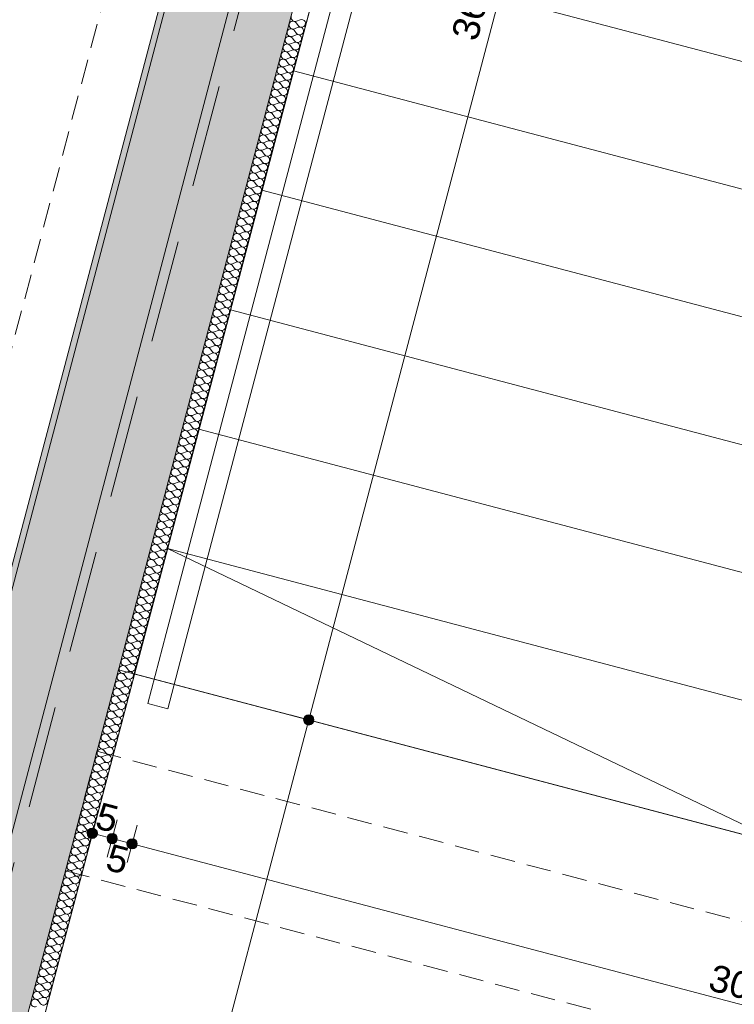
# Model space of a CAD drawing. Header units: millimetres. Extents: x -176817 to 18864955, y -12996033 to 201123.
# Tile 182 of 256: x 157214 to 158950, y -3990 to -1598. Entities that reach past the tile are written whole.
import ezdxf
from ezdxf.enums import TextEntityAlignment as Align

# ---------------------------------------------------------------- set-up
doc = ezdxf.new("R2010")
doc.units = ezdxf.units.MM
doc.header["$MEASUREMENT"] = 0
doc.linetypes.add('Przerywana długa', pattern=[390, 250, -140])
doc.linetypes.add('Przerywana gęsta', pattern=[90, 60, -30])
for name, color, linetype in [('210-A Strefy', 7, 'Continuous'), ('213-A Wymiarowanie wewnętrzne', 7, 'Continuous'), ('215-A Wymiarowanie wewnętrzne 1_50', 7, 'Continuous'), ('230-A Ściany wewnętrzne', 7, 'Continuous'), ('250-A Schody Pochylnie', 7, 'Continuous'), ('260-A Balustrady', 7, 'Continuous'), ('292-PPOŻ - Linie', 7, 'Continuous'), ('410-K Osie', 7, 'Continuous'), ('450-K Belki', 7, 'Continuous'), ('842-G Opisy PW PZT', 7, 'Continuous')]:
    doc.layers.add(name, color=color, linetype=linetype)
doc.styles.add('STYL_AUTOMATYCZNY_4', font='arial.ttf')
doc.styles.add('STYL_AUTOMATYCZNY_8', font='ARIALN.TTF')
doc.dimstyles.new('STYL_AUTOMATYCZNY__3', dxfattribs={"dimtxt": 64.999998, "dimasz": 47.5, "dimexe": 0.18, "dimexo": 0.0625, "dimgap": 0, "dimtad": 1, "dimdec": 1, "dimlfac": 0.1, "dimzin": 0, "dimdsep": 46, "dimtxsty": 'STYL_AUTOMATYCZNY_4', "dimblk": 'ARROWHEAD_11', "dimblk1": 'ARROWHEAD_11', "dimblk2": 'ARROWHEAD_11', "dimcen": 0.09, "dimclrd": 30, "dimclre": 30, "dimclrt": 30, "dimazin": 0, "dimtfac": 1, "dimtdec": 4, "dimtmove": 0, "dimatfit": 3, "dimfxl": 0, "dimtolj": 1, "dimtzin": 0, "dimarcsym": 0})

# ---------------------------------------------------------------- blocks, each defined once
blk = doc.blocks.new('Komunikacja pionowa - Klatka K2_K2.1_22_2', base_point=(161805.5, 392.7))
at = {"layer": '210-A Strefy', "color": 7, "linetype": 'Continuous', "lineweight": 0, "flags": 128}
blk.add_lwpolyline([(156560.1, -6720.8), (162806.3, -8369), (165520.2, 1913.9), (159273.5, 3562.2)], close=True, dxfattribs=at)
blk = doc.blocks.new('Strop_37_2', base_point=(162841.1, -8393.7))
at = {"layer": '250-A Schody Pochylnie', "color": 255, "linetype": 'Continuous', "lineweight": 0, "flags": 128}
blk.add_lwpolyline([(162841.1, -8393.7), (156517.6, -6725.1), (157454, -3176.6), (160702.8, -4033.8), (160650.5, -4232.1), (163725.2, -5043.4)], close=True, dxfattribs=at)
blk = doc.blocks.new('Schody_9_2')
at = {"layer": '250-A Schody Pochylnie', "color": 7, "linetype": 'Continuous', "lineweight": 0}
for p, q in [((157879.2, -1721.9), (157955.7, -1431.9)), ((160982.1, -2230.4), (157955.7, -1431.9)), ((157955.7, -1431.9), (160982.1, -2230.4)), ((157802.6, -2012), (157879.2, -1721.9)), ((160905.6, -2520.5), (157879.2, -1721.9)), ((157879.2, -1721.9), (160905.6, -2520.5)), ((157726.1, -2302.1), (157802.6, -2012)), ((160829, -2810.6), (157802.6, -2012)), ((157802.6, -2012), (160829, -2810.6)), ((157649.6, -2592.1), (157726.1, -2302.1)), ((160752.5, -3100.7), (157726.1, -2302.1)), ((157726.1, -2302.1), (160752.5, -3100.7)), ((157573, -2882.2), (157649.6, -2592.1)), ((160676, -3390.7), (157649.6, -2592.1)), ((157649.6, -2592.1), (160676, -3390.7)), ((157496.5, -3172.3), (157573, -2882.2)), ((160599.4, -3680.8), (157573, -2882.2)), ((157573, -2882.2), (160599.4, -3680.8)), ((159009.7, -3571.6), (157573, -2882.2)), ((157492.6, -3186.8), (157496.5, -3172.3)), ((160519.1, -3985.4), (157492.6, -3186.8))]:
    blk.add_line(p, q, dxfattribs=at)
blk = doc.blocks.new('*X914')
at = {"layer": '230-A Ściany wewnętrzne', "color": 7, "linetype": 'Continuous', "lineweight": 0}
for p, q in [((157895.3, -1597.5), (157886.4, -1601.1)), ((157886.5, -1630.7), (157880.6, -1623.2)), ((157890.4, -1616), (157881.6, -1619.5)), ((157891.4, -1612.3), (157885.5, -1604.8)), ((157881.7, -1649.1), (157875.8, -1641.6)), ((157885.5, -1634.4), (157876.7, -1638)), ((157875.8, -1671.2), (157867, -1674.8)), ((157876.8, -1667.5), (157870.9, -1660.1)), ((157880.7, -1652.8), (157871.9, -1656.4)), ((157867.1, -1704.4), (157861.2, -1696.9)), ((157871, -1689.6), (157862.1, -1693.2)), ((157871.9, -1685.9), (157866, -1678.5)), ((157862.2, -1722.8), (157856.3, -1715.3)), ((157866.1, -1708), (157857.3, -1711.6)), ((157856.4, -1744.9), (157847.6, -1748.5)), ((157857.4, -1741.2), (157851.5, -1733.7)), ((157861.2, -1726.5), (157852.4, -1730)), ((157851.5, -1763.3), (157842.7, -1766.9)), ((157852.5, -1759.6), (157846.6, -1752.1)), ((157842.8, -1796.5), (157836.9, -1789)), ((157846.7, -1781.7), (157837.8, -1785.3)), ((157847.6, -1778), (157841.7, -1770.6)), ((157837.9, -1814.9), (157832, -1807.4)), ((157841.8, -1800.1), (157833, -1803.7)), ((157832.1, -1837), (157823.3, -1840.6)), ((157833.1, -1833.3), (157827.2, -1825.8)), ((157836.9, -1818.6), (157828.1, -1822.1)), ((157823.3, -1870.1), (157817.4, -1862.7)), ((157827.2, -1855.4), (157818.4, -1859)), ((157828.2, -1851.7), (157822.3, -1844.2)), ((157818.5, -1888.5), (157812.6, -1881.1)), ((157822.4, -1873.8), (157813.5, -1877.4)), ((157812.6, -1910.6), (157803.8, -1914.2)), ((157813.6, -1907), (157807.7, -1899.5)), ((157817.5, -1892.2), (157808.7, -1895.8)), ((157803.9, -1943.8), (157798, -1936.3)), ((157807.8, -1929.1), (157799, -1932.6)), ((157808.8, -1925.4), (157802.9, -1917.9)), ((157799, -1962.2), (157793.1, -1954.7)), ((157802.9, -1947.5), (157794.1, -1951.1)), ((157793.2, -1984.3), (157784.4, -1987.9)), ((157794.2, -1980.6), (157788.3, -1973.2)), ((157798.1, -1965.9), (157789.2, -1969.5)), ((157788.4, -2002.7), (157779.5, -2006.3)), ((157789.3, -1999), (157783.4, -1991.6)), ((157779.6, -2035.9), (157773.7, -2028.4)), ((157783.5, -2021.1), (157774.7, -2024.7)), ((157784.5, -2017.5), (157778.6, -2010)), ((157774.7, -2054.3), (157768.8, -2046.8)), ((157778.6, -2039.6), (157769.8, -2043.1)), ((157768.9, -2076.4), (157760.1, -2080)), ((157769.9, -2072.7), (157764, -2065.2)), ((157773.8, -2058), (157764.9, -2061.6)), ((157760.2, -2109.5), (157754.3, -2102.1)), ((157764.1, -2094.8), (157755.2, -2098.4)), ((157765, -2091.1), (157759.1, -2083.7)), ((157755.3, -2128), (157749.4, -2120.5)), ((157759.2, -2113.2), (157750.4, -2116.8)), ((157749.5, -2150.1), (157740.6, -2153.6)), ((157750.4, -2146.4), (157744.5, -2138.9)), ((157754.3, -2131.6), (157745.5, -2135.2)), ((157740.7, -2183.2), (157734.8, -2175.7)), ((157744.6, -2168.5), (157735.8, -2172.1)), ((157745.6, -2164.8), (157739.7, -2157.3)), ((157735.9, -2201.6), (157730, -2194.2)), ((157739.8, -2186.9), (157730.9, -2190.5)), ((157730, -2223.7), (157721.2, -2227.3)), ((157731, -2220), (157725.1, -2212.6)), ((157734.9, -2205.3), (157726.1, -2208.9)), ((157725.2, -2242.1), (157716.3, -2245.7)), ((157726.1, -2238.5), (157720.2, -2231)), ((157716.4, -2275.3), (157710.5, -2267.8)), ((157720.3, -2260.6), (157711.5, -2264.1)), ((157721.3, -2256.9), (157715.4, -2249.4)), ((157711.6, -2293.7), (157705.7, -2286.2)), ((157715.5, -2279), (157706.6, -2282.6)), ((157705.7, -2315.8), (157696.9, -2319.4)), ((157706.7, -2312.1), (157700.8, -2304.7)), ((157710.6, -2297.4), (157701.8, -2301)), ((157697, -2349), (157691.1, -2341.5)), ((157700.9, -2334.2), (157692, -2337.8)), ((157701.8, -2330.6), (157695.9, -2323.1)), ((157692.1, -2367.4), (157686.2, -2359.9)), ((157696, -2352.7), (157687.2, -2356.2)), ((157686.3, -2389.5), (157677.5, -2393.1)), ((157687.3, -2385.8), (157681.4, -2378.3)), ((157691.2, -2371.1), (157682.3, -2374.6)), ((157677.5, -2422.6), (157671.6, -2415.2)), ((157681.4, -2407.9), (157672.6, -2411.5)), ((157682.4, -2404.2), (157676.5, -2396.8)), ((157672.7, -2441.1), (157666.8, -2433.6)), ((157676.6, -2426.3), (157667.7, -2429.9)), ((157666.9, -2463.2), (157658, -2466.7)), ((157667.8, -2459.5), (157661.9, -2452)), ((157671.7, -2444.7), (157662.9, -2448.3)), ((157662, -2481.6), (157653.2, -2485.2)), ((157663, -2477.9), (157657.1, -2470.4)), ((157653.2, -2514.7), (157647.3, -2507.3)), ((157657.1, -2500), (157648.3, -2503.6)), ((157658.1, -2496.3), (157652.2, -2488.8)), ((157648.4, -2533.1), (157642.5, -2525.7)), ((157652.3, -2518.4), (157643.4, -2522)), ((157642.6, -2555.2), (157633.7, -2558.8)), ((157643.5, -2551.6), (157637.6, -2544.1)), ((157647.4, -2536.8), (157638.6, -2540.4)), ((157633.8, -2588.4), (157627.9, -2580.9)), ((157637.7, -2573.7), (157628.9, -2577.2)), ((157638.7, -2570), (157632.8, -2562.5)), ((157628.9, -2606.8), (157623, -2599.3)), ((157632.8, -2592.1), (157624, -2595.7)), ((157623.1, -2628.9), (157614.3, -2632.5)), ((157624.1, -2625.2), (157618.2, -2617.8)), ((157628, -2610.5), (157619.2, -2614.1)), ((157614.4, -2662.1), (157608.5, -2654.6)), ((157618.3, -2647.3), (157609.4, -2650.9)), ((157619.2, -2643.6), (157613.3, -2636.2)), ((157609.5, -2680.5), (157603.6, -2673)), ((157613.4, -2665.7), (157604.6, -2669.3)), ((157603.7, -2702.6), (157594.9, -2706.2)), ((157604.6, -2698.9), (157598.7, -2691.4)), ((157608.5, -2684.2), (157599.7, -2687.7)), ((157598.8, -2721), (157590, -2724.6)), ((157599.8, -2717.3), (157593.9, -2709.8)), ((157590.1, -2754.1), (157584.2, -2746.7)), ((157594, -2739.4), (157585.1, -2743)), ((157594.9, -2735.7), (157589, -2728.3)), ((157585.2, -2772.6), (157579.3, -2765.1)), ((157589.1, -2757.8), (157580.3, -2761.4)), ((157579.4, -2794.7), (157570.6, -2798.2)), ((157580.3, -2791), (157574.4, -2783.5)), ((157584.2, -2776.2), (157575.4, -2779.8)), ((157570.6, -2827.8), (157564.7, -2820.3)), ((157574.5, -2813.1), (157565.7, -2816.7)), ((157575.5, -2809.4), (157569.6, -2801.9)), ((157565.8, -2846.2), (157559.9, -2838.8)), ((157569.7, -2831.5), (157560.8, -2835.1)), ((157559.9, -2868.3), (157551.1, -2871.9)), ((157560.9, -2864.6), (157555, -2857.2)), ((157564.8, -2849.9), (157556, -2853.5)), ((157551.2, -2901.5), (157545.3, -2894)), ((157555.1, -2886.8), (157546.3, -2890.3)), ((157556, -2883.1), (157550.1, -2875.6)), ((157546.3, -2919.9), (157540.4, -2912.4)), ((157550.2, -2905.2), (157541.4, -2908.7)), ((157540.5, -2942), (157531.7, -2945.6)), ((157541.5, -2938.3), (157535.6, -2930.8)), ((157545.4, -2923.6), (157536.5, -2927.2)), ((157535.6, -2960.4), (157526.8, -2964)), ((157536.6, -2956.7), (157530.7, -2949.3)), ((157526.9, -2993.6), (157521, -2986.1)), ((157530.8, -2978.8), (157522, -2982.4)), ((157531.8, -2975.2), (157525.8, -2967.7)), ((157522, -3012), (157516.1, -3004.5)), ((157525.9, -2997.3), (157517.1, -3000.8)), ((157516.2, -3034.1), (157507.4, -3037.7)), ((157517.2, -3030.4), (157511.3, -3022.9)), ((157521.1, -3015.7), (157512.2, -3019.3)), ((157507.5, -3067.2), (157501.5, -3059.8)), ((157511.3, -3052.5), (157502.5, -3056.1)), ((157512.3, -3048.8), (157506.4, -3041.4)), ((157502.6, -3085.7), (157496.7, -3078.2)), ((157506.5, -3070.9), (157497.7, -3074.5)), ((157496.8, -3107.8), (157487.9, -3111.3)), ((157497.7, -3104.1), (157491.8, -3096.6)), ((157501.6, -3089.3), (157492.8, -3092.9)), ((157488, -3140.9), (157482.1, -3133.4)), ((157491.9, -3126.2), (157483.1, -3129.8)), ((157492.9, -3122.5), (157487, -3115)), ((157483.2, -3159.3), (157477.2, -3151.9)), ((157487, -3144.6), (157478.2, -3148.2)), ((157477.3, -3181.4), (157468.5, -3185)), ((157478.3, -3177.7), (157472.4, -3170.3)), ((157482.2, -3163), (157473.4, -3166.6)), ((157472.5, -3199.8), (157463.6, -3203.4)), ((157473.4, -3196.2), (157467.5, -3188.7)), ((157463.7, -3233), (157457.8, -3225.5)), ((157467.6, -3218.3), (157458.8, -3221.8)), ((157468.6, -3214.6), (157462.7, -3207.1)), ((157458.9, -3251.4), (157452.9, -3243.9)), ((157462.7, -3236.7), (157453.9, -3240.3)), ((157453, -3273.5), (157444.2, -3277.1)), ((157454, -3269.8), (157448.1, -3262.4)), ((157457.9, -3255.1), (157449.1, -3258.7)), ((157444.3, -3306.7), (157438.4, -3299.2)), ((157448.2, -3291.9), (157439.3, -3295.5)), ((157449.1, -3288.2), (157443.2, -3280.8)), ((157439.4, -3325.1), (157433.5, -3317.6)), ((157443.3, -3310.3), (157434.5, -3313.9)), ((157433.6, -3347.2), (157424.8, -3350.8)), ((157434.6, -3343.5), (157428.6, -3336)), ((157438.4, -3328.8), (157429.6, -3332.3)), ((157428.7, -3365.6), (157419.9, -3369.2)), ((157429.7, -3361.9), (157423.8, -3354.4)), ((157420, -3398.7), (157414.1, -3391.3)), ((157423.9, -3384), (157415, -3387.6)), ((157424.8, -3380.3), (157418.9, -3372.9)), ((157415.1, -3417.2), (157409.2, -3409.7)), ((157419, -3402.4), (157410.2, -3406)), ((157409.3, -3439.3), (157400.5, -3442.8)), ((157410.3, -3435.6), (157404.3, -3428.1)), ((157414.1, -3420.8), (157405.3, -3424.4)), ((157400.5, -3472.4), (157394.6, -3464.9)), ((157404.4, -3457.7), (157395.6, -3461.3)), ((157405.4, -3454), (157399.5, -3446.5)), ((157395.7, -3490.8), (157389.8, -3483.4)), ((157399.6, -3476.1), (157390.7, -3479.7)), ((157389.8, -3512.9), (157381, -3516.5)), ((157390.8, -3509.3), (157384.9, -3501.8)), ((157394.7, -3494.5), (157385.9, -3498.1)), ((157381.1, -3546.1), (157375.2, -3538.6)), ((157385, -3531.4), (157376.2, -3534.9)), ((157386, -3527.7), (157380, -3520.2)), ((157376.2, -3564.5), (157370.3, -3557)), ((157380.1, -3549.8), (157371.3, -3553.4)), ((157370.4, -3586.6), (157361.6, -3590.2)), ((157371.4, -3582.9), (157365.5, -3575.5)), ((157375.3, -3568.2), (157366.4, -3571.8)), ((157365.5, -3605), (157356.7, -3608.6)), ((157366.5, -3601.3), (157360.6, -3593.9)), ((157356.8, -3638.2), (157350.9, -3630.7)), ((157360.7, -3623.4), (157351.9, -3627)), ((157361.7, -3619.8), (157355.7, -3612.3)), ((157351.9, -3656.6), (157346, -3649.1)), ((157355.8, -3641.9), (157347, -3645.4)), ((157346.1, -3678.7), (157337.3, -3682.3)), ((157347.1, -3675), (157341.2, -3667.5)), ((157351, -3660.3), (157342.1, -3663.9)), ((157337.4, -3711.8), (157331.4, -3704.4)), ((157341.2, -3697.1), (157332.4, -3700.7)), ((157342.2, -3693.4), (157336.3, -3686)), ((157332.5, -3730.3), (157326.6, -3722.8)), ((157336.4, -3715.5), (157327.6, -3719.1)), ((157326.7, -3752.4), (157317.8, -3755.9)), ((157327.6, -3748.7), (157321.7, -3741.2)), ((157331.5, -3733.9), (157322.7, -3737.5)), ((157317.9, -3785.5), (157312, -3778)), ((157321.8, -3770.8), (157313, -3774.4)), ((157322.8, -3767.1), (157316.9, -3759.6)), ((157313.1, -3803.9), (157307.1, -3796.5)), ((157316.9, -3789.2), (157308.1, -3792.8)), ((157307.2, -3826), (157298.4, -3829.6)), ((157308.2, -3822.3), (157302.3, -3814.9)), ((157312.1, -3807.6), (157303.3, -3811.2)), ((157302.4, -3844.4), (157293.5, -3848)), ((157303.3, -3840.8), (157297.4, -3833.3)), ((157293.6, -3877.6), (157287.7, -3870.1)), ((157297.5, -3862.9), (157288.7, -3866.4)), ((157298.5, -3859.2), (157292.6, -3851.7)), ((157288.8, -3896), (157282.9, -3888.5)), ((157292.6, -3881.3), (157283.8, -3884.9)), ((157282.9, -3918.1), (157274.1, -3921.7)), ((157283.9, -3914.4), (157278, -3907)), ((157287.8, -3899.7), (157279, -3903.3)), ((157274.2, -3951.3), (157268.3, -3943.8)), ((157278.1, -3936.5), (157269.2, -3940.1)), ((157279, -3932.8), (157273.1, -3925.4)), ((157269.3, -3969.7), (157263.4, -3962.2)), ((157273.2, -3954.9), (157264.4, -3958.5)), ((157264.5, -3988.1), (157258.6, -3980.6)), ((157268.3, -3973.4), (157259.5, -3976.9))]:
    blk.add_line(p, q, dxfattribs=at)
for centre, start, end in [((157878, -1610.7), 38.3481, 165.218), ((157882.9, -1592.3), 165.218, 292.0879), ((157898.8, -1606.4), 218.3481, 112.0879), ((157873.1, -1629.1), 38.3481, 165.218), ((157878, -1610.7), 165.218, 292.0879), ((157894, -1624.8), 218.3481, 112.0879), ((157868.3, -1647.6), 165.218, 292.0879), ((157868.3, -1647.6), 38.3481, 165.218), ((157873.1, -1629.1), 165.218, 292.0879), ((157889.1, -1643.2), 218.3481, 112.0879), ((157863.4, -1666), 165.218, 292.0879), ((157863.4, -1666), 38.3481, 165.218), ((157879.4, -1680), 218.3481, 112.0879), ((157884.3, -1661.6), 218.3481, 112.0879), ((157853.7, -1702.8), 38.3481, 165.218), ((157858.6, -1684.4), 165.218, 292.0879), ((157858.6, -1684.4), 38.3481, 165.218), ((157874.5, -1698.5), 218.3481, 112.0879), ((157848.8, -1721.2), 165.218, 292.0879), ((157848.8, -1721.2), 38.3481, 165.218), ((157853.7, -1702.8), 165.218, 292.0879), ((157869.7, -1716.9), 218.3481, 112.0879), ((157844, -1739.6), 165.218, 292.0879), ((157844, -1739.6), 38.3481, 165.218), ((157860, -1753.7), 218.3481, 112.0879), ((157864.8, -1735.3), 218.3481, 112.0879), ((157834.3, -1776.5), 38.3481, 165.218), ((157839.1, -1758.1), 165.218, 292.0879), ((157839.1, -1758.1), 38.3481, 165.218), ((157855.1, -1772.1), 218.3481, 112.0879), ((157829.4, -1794.9), 165.218, 292.0879), ((157829.4, -1794.9), 38.3481, 165.218), ((157834.3, -1776.5), 165.218, 292.0879), ((157850.2, -1790.5), 218.3481, 112.0879), ((157824.5, -1813.3), 165.218, 292.0879), ((157824.5, -1813.3), 38.3481, 165.218), ((157840.5, -1827.4), 218.3481, 112.0879), ((157845.4, -1809), 218.3481, 112.0879), ((157814.8, -1850.1), 38.3481, 165.218), ((157819.7, -1831.7), 165.218, 292.0879), ((157819.7, -1831.7), 38.3481, 165.218), ((157835.7, -1845.8), 218.3481, 112.0879), ((157810, -1868.6), 38.3481, 165.218), ((157814.8, -1850.1), 165.218, 292.0879), ((157830.8, -1864.2), 218.3481, 112.0879), ((157805.1, -1887), 165.218, 292.0879), ((157805.1, -1887), 38.3481, 165.218), ((157810, -1868.6), 165.218, 292.0879), ((157826, -1882.6), 218.3481, 112.0879), ((157800.2, -1905.4), 165.218, 292.0879), ((157800.2, -1905.4), 38.3481, 165.218), ((157816.2, -1919.5), 218.3481, 112.0879), ((157821.1, -1901), 218.3481, 112.0879), ((157790.5, -1942.2), 38.3481, 165.218), ((157795.4, -1923.8), 165.218, 292.0879), ((157795.4, -1923.8), 38.3481, 165.218), ((157811.4, -1937.9), 218.3481, 112.0879), ((157785.7, -1960.6), 165.218, 292.0879), ((157785.7, -1960.6), 38.3481, 165.218), ((157790.5, -1942.2), 165.218, 292.0879), ((157806.5, -1956.3), 218.3481, 112.0879), ((157780.8, -1979.1), 165.218, 292.0879), ((157780.8, -1979.1), 38.3481, 165.218), ((157796.8, -1993.1), 218.3481, 112.0879), ((157801.7, -1974.7), 218.3481, 112.0879), ((157771.1, -2015.9), 38.3481, 165.218), ((157775.9, -1997.5), 165.218, 292.0879), ((157775.9, -1997.5), 38.3481, 165.218), ((157791.9, -2011.5), 218.3481, 112.0879), ((157766.2, -2034.3), 165.218, 292.0879), ((157766.2, -2034.3), 38.3481, 165.218), ((157771.1, -2015.9), 165.218, 292.0879), ((157787.1, -2030), 218.3481, 112.0879), ((157761.4, -2052.7), 165.218, 292.0879), ((157761.4, -2052.7), 38.3481, 165.218), ((157782.2, -2048.4), 218.3481, 112.0879), ((157751.6, -2089.6), 38.3481, 165.218), ((157756.5, -2071.1), 165.218, 292.0879), ((157756.5, -2071.1), 38.3481, 165.218), ((157772.5, -2085.2), 218.3481, 112.0879), ((157777.4, -2066.8), 218.3481, 112.0879), ((157746.8, -2108), 38.3481, 165.218), ((157751.6, -2089.6), 165.218, 292.0879), ((157767.6, -2103.6), 218.3481, 112.0879), ((157741.9, -2126.4), 165.218, 292.0879), ((157741.9, -2126.4), 38.3481, 165.218), ((157746.8, -2108), 165.218, 292.0879), ((157762.8, -2122.1), 218.3481, 112.0879), ((157737.1, -2144.8), 165.218, 292.0879), ((157737.1, -2144.8), 38.3481, 165.218), ((157753.1, -2158.9), 218.3481, 112.0879), ((157757.9, -2140.5), 218.3481, 112.0879), ((157727.3, -2181.7), 38.3481, 165.218), ((157732.2, -2163.2), 165.218, 292.0879), ((157732.2, -2163.2), 38.3481, 165.218), ((157748.2, -2177.3), 218.3481, 112.0879), ((157722.5, -2200.1), 165.218, 292.0879), ((157722.5, -2200.1), 38.3481, 165.218), ((157727.3, -2181.7), 165.218, 292.0879), ((157743.3, -2195.7), 218.3481, 112.0879), ((157717.6, -2218.5), 165.218, 292.0879), ((157717.6, -2218.5), 38.3481, 165.218), ((157733.6, -2232.6), 218.3481, 112.0879), ((157738.5, -2214.1), 218.3481, 112.0879), ((157707.9, -2255.3), 38.3481, 165.218), ((157712.8, -2236.9), 165.218, 292.0879), ((157712.8, -2236.9), 38.3481, 165.218), ((157728.8, -2251), 218.3481, 112.0879), ((157703, -2273.7), 165.218, 292.0879), ((157703, -2273.7), 38.3481, 165.218), ((157707.9, -2255.3), 165.218, 292.0879), ((157723.9, -2269.4), 218.3481, 112.0879), ((157698.2, -2292.2), 165.218, 292.0879), ((157698.2, -2292.2), 38.3481, 165.218), ((157719, -2287.8), 218.3481, 112.0879), ((157688.5, -2329), 38.3481, 165.218), ((157693.3, -2310.6), 165.218, 292.0879), ((157693.3, -2310.6), 38.3481, 165.218), ((157709.3, -2324.6), 218.3481, 112.0879), ((157714.2, -2306.2), 218.3481, 112.0879), ((157683.6, -2347.4), 38.3481, 165.218), ((157688.5, -2329), 165.218, 292.0879), ((157704.5, -2343.1), 218.3481, 112.0879), ((157678.7, -2365.8), 165.218, 292.0879), ((157678.7, -2365.8), 38.3481, 165.218), ((157683.6, -2347.4), 165.218, 292.0879), ((157699.6, -2361.5), 218.3481, 112.0879), ((157673.9, -2384.2), 165.218, 292.0879), ((157673.9, -2384.2), 38.3481, 165.218), ((157689.9, -2398.3), 218.3481, 112.0879), ((157694.7, -2379.9), 218.3481, 112.0879), ((157664.2, -2421.1), 38.3481, 165.218), ((157669, -2402.7), 165.218, 292.0879), ((157669, -2402.7), 38.3481, 165.218), ((157685, -2416.7), 218.3481, 112.0879), ((157659.3, -2439.5), 165.218, 292.0879), ((157659.3, -2439.5), 38.3481, 165.218), ((157664.2, -2421.1), 165.218, 292.0879), ((157680.2, -2435.1), 218.3481, 112.0879), ((157654.4, -2457.9), 165.218, 292.0879), ((157654.4, -2457.9), 38.3481, 165.218), ((157670.4, -2472), 218.3481, 112.0879), ((157675.3, -2453.6), 218.3481, 112.0879), ((157644.7, -2494.7), 38.3481, 165.218), ((157649.6, -2476.3), 165.218, 292.0879), ((157649.6, -2476.3), 38.3481, 165.218), ((157665.6, -2490.4), 218.3481, 112.0879), ((157639.9, -2513.2), 165.218, 292.0879), ((157639.9, -2513.2), 38.3481, 165.218), ((157644.7, -2494.7), 165.218, 292.0879), ((157660.7, -2508.8), 218.3481, 112.0879), ((157635, -2531.6), 165.218, 292.0879), ((157635, -2531.6), 38.3481, 165.218), ((157655.9, -2527.2), 218.3481, 112.0879), ((157625.3, -2568.4), 38.3481, 165.218), ((157630.1, -2550), 165.218, 292.0879), ((157630.1, -2550), 38.3481, 165.218), ((157646.1, -2564.1), 218.3481, 112.0879), ((157651, -2545.6), 218.3481, 112.0879), ((157620.4, -2586.8), 38.3481, 165.218), ((157625.3, -2568.4), 165.218, 292.0879), ((157641.3, -2582.5), 218.3481, 112.0879), ((157615.6, -2605.2), 165.218, 292.0879), ((157615.6, -2605.2), 38.3481, 165.218), ((157620.4, -2586.8), 165.218, 292.0879), ((157636.4, -2600.9), 218.3481, 112.0879), ((157610.7, -2623.7), 165.218, 292.0879), ((157610.7, -2623.7), 38.3481, 165.218), ((157626.7, -2637.7), 218.3481, 112.0879), ((157631.6, -2619.3), 218.3481, 112.0879), ((157601, -2660.5), 38.3481, 165.218), ((157605.8, -2642.1), 165.218, 292.0879), ((157605.8, -2642.1), 38.3481, 165.218), ((157621.8, -2656.2), 218.3481, 112.0879), ((157596.1, -2678.9), 165.218, 292.0879), ((157596.1, -2678.9), 38.3481, 165.218), ((157601, -2660.5), 165.218, 292.0879), ((157617, -2674.6), 218.3481, 112.0879), ((157591.3, -2697.3), 165.218, 292.0879), ((157591.3, -2697.3), 38.3481, 165.218), ((157607.3, -2711.4), 218.3481, 112.0879), ((157612.1, -2693), 218.3481, 112.0879), ((157581.6, -2734.2), 38.3481, 165.218), ((157586.4, -2715.8), 165.218, 292.0879), ((157586.4, -2715.8), 38.3481, 165.218), ((157602.4, -2729.8), 218.3481, 112.0879), ((157576.7, -2752.6), 165.218, 292.0879), ((157576.7, -2752.6), 38.3481, 165.218), ((157581.6, -2734.2), 165.218, 292.0879), ((157597.5, -2748.2), 218.3481, 112.0879), ((157571.8, -2771), 165.218, 292.0879), ((157571.8, -2771), 38.3481, 165.218), ((157592.7, -2766.7), 218.3481, 112.0879), ((157562.1, -2807.8), 38.3481, 165.218), ((157567, -2789.4), 165.218, 292.0879), ((157567, -2789.4), 38.3481, 165.218), ((157583, -2803.5), 218.3481, 112.0879), ((157587.8, -2785.1), 218.3481, 112.0879), ((157557.3, -2826.3), 38.3481, 165.218), ((157562.1, -2807.8), 165.218, 292.0879), ((157578.1, -2821.9), 218.3481, 112.0879), ((157552.4, -2844.7), 165.218, 292.0879), ((157552.4, -2844.7), 38.3481, 165.218), ((157557.3, -2826.3), 165.218, 292.0879), ((157573.2, -2840.3), 218.3481, 112.0879), ((157547.5, -2863.1), 165.218, 292.0879), ((157547.5, -2863.1), 38.3481, 165.218), ((157563.5, -2877.2), 218.3481, 112.0879), ((157568.4, -2858.7), 218.3481, 112.0879), ((157537.8, -2899.9), 38.3481, 165.218), ((157542.7, -2881.5), 165.218, 292.0879), ((157542.7, -2881.5), 38.3481, 165.218), ((157558.7, -2895.6), 218.3481, 112.0879), ((157533, -2918.3), 165.218, 292.0879), ((157533, -2918.3), 38.3481, 165.218), ((157537.8, -2899.9), 165.218, 292.0879), ((157553.8, -2914), 218.3481, 112.0879), ((157528.1, -2936.8), 165.218, 292.0879), ((157528.1, -2936.8), 38.3481, 165.218), ((157544.1, -2950.8), 218.3481, 112.0879), ((157548.9, -2932.4), 218.3481, 112.0879), ((157518.4, -2973.6), 38.3481, 165.218), ((157523.2, -2955.2), 165.218, 292.0879), ((157523.2, -2955.2), 38.3481, 165.218), ((157539.2, -2969.2), 218.3481, 112.0879), ((157513.5, -2992), 165.218, 292.0879), ((157513.5, -2992), 38.3481, 165.218), ((157518.4, -2973.6), 165.218, 292.0879), ((157534.4, -2987.7), 218.3481, 112.0879), ((157508.7, -3010.4), 165.218, 292.0879), ((157508.7, -3010.4), 38.3481, 165.218), ((157529.5, -3006.1), 218.3481, 112.0879), ((157498.9, -3047.3), 38.3481, 165.218), ((157503.8, -3028.8), 165.218, 292.0879), ((157503.8, -3028.8), 38.3481, 165.218), ((157519.8, -3042.9), 218.3481, 112.0879), ((157524.6, -3024.5), 218.3481, 112.0879), ((157494.1, -3065.7), 38.3481, 165.218), ((157498.9, -3047.3), 165.218, 292.0879), ((157514.9, -3061.3), 218.3481, 112.0879), ((157489.2, -3084.1), 165.218, 292.0879), ((157489.2, -3084.1), 38.3481, 165.218), ((157494.1, -3065.7), 165.218, 292.0879), ((157510.1, -3079.7), 218.3481, 112.0879), ((157484.4, -3102.5), 165.218, 292.0879), ((157484.4, -3102.5), 38.3481, 165.218), ((157500.3, -3116.6), 218.3481, 112.0879), ((157505.2, -3098.2), 218.3481, 112.0879), ((157474.6, -3139.3), 38.3481, 165.218), ((157479.5, -3120.9), 165.218, 292.0879), ((157479.5, -3120.9), 38.3481, 165.218), ((157495.5, -3135), 218.3481, 112.0879), ((157469.8, -3157.8), 165.218, 292.0879), ((157469.8, -3157.8), 38.3481, 165.218), ((157474.6, -3139.3), 165.218, 292.0879), ((157490.6, -3153.4), 218.3481, 112.0879), ((157464.9, -3176.2), 165.218, 292.0879), ((157464.9, -3176.2), 38.3481, 165.218), ((157480.9, -3190.3), 218.3481, 112.0879), ((157485.8, -3171.8), 218.3481, 112.0879), ((157455.2, -3213), 38.3481, 165.218), ((157460.1, -3194.6), 165.218, 292.0879), ((157460.1, -3194.6), 38.3481, 165.218), ((157476, -3208.7), 218.3481, 112.0879), ((157450.3, -3231.4), 165.218, 292.0879), ((157450.3, -3231.4), 38.3481, 165.218), ((157455.2, -3213), 165.218, 292.0879), ((157471.2, -3227.1), 218.3481, 112.0879), ((157445.5, -3249.9), 165.218, 292.0879), ((157445.5, -3249.9), 38.3481, 165.218), ((157466.3, -3245.5), 218.3481, 112.0879), ((157440.6, -3268.3), 165.218, 292.0879), ((157440.6, -3268.3), 38.3481, 165.218), ((157456.6, -3282.3), 218.3481, 112.0879), ((157461.5, -3263.9), 218.3481, 112.0879), ((157430.9, -3305.1), 38.3481, 165.218), ((157435.8, -3286.7), 165.218, 292.0879), ((157435.8, -3286.7), 38.3481, 165.218), ((157451.7, -3300.8), 218.3481, 112.0879), ((157426, -3323.5), 165.218, 292.0879), ((157426, -3323.5), 38.3481, 165.218), ((157430.9, -3305.1), 165.218, 292.0879), ((157446.9, -3319.2), 218.3481, 112.0879), ((157421.2, -3341.9), 165.218, 292.0879), ((157421.2, -3341.9), 38.3481, 165.218), ((157437.2, -3356), 218.3481, 112.0879), ((157442, -3337.6), 218.3481, 112.0879), ((157411.5, -3378.8), 38.3481, 165.218), ((157416.3, -3360.4), 165.218, 292.0879), ((157416.3, -3360.4), 38.3481, 165.218), ((157432.3, -3374.4), 218.3481, 112.0879), ((157406.6, -3397.2), 165.218, 292.0879), ((157406.6, -3397.2), 38.3481, 165.218), ((157411.5, -3378.8), 165.218, 292.0879), ((157427.4, -3392.8), 218.3481, 112.0879), ((157401.7, -3415.6), 165.218, 292.0879), ((157401.7, -3415.6), 38.3481, 165.218), ((157417.7, -3429.7), 218.3481, 112.0879), ((157422.6, -3411.3), 218.3481, 112.0879), ((157392, -3452.4), 38.3481, 165.218), ((157396.9, -3434), 165.218, 292.0879), ((157396.9, -3434), 38.3481, 165.218), ((157412.9, -3448.1), 218.3481, 112.0879), ((157387.2, -3470.9), 165.218, 292.0879), ((157387.2, -3470.9), 38.3481, 165.218), ((157392, -3452.4), 165.218, 292.0879), ((157408, -3466.5), 218.3481, 112.0879), ((157382.3, -3489.3), 165.218, 292.0879), ((157382.3, -3489.3), 38.3481, 165.218), ((157403.1, -3484.9), 218.3481, 112.0879), ((157377.4, -3507.7), 165.218, 292.0879), ((157377.4, -3507.7), 38.3481, 165.218), ((157393.4, -3521.8), 218.3481, 112.0879), ((157398.3, -3503.3), 218.3481, 112.0879), ((157367.7, -3544.5), 38.3481, 165.218), ((157372.6, -3526.1), 165.218, 292.0879), ((157372.6, -3526.1), 38.3481, 165.218), ((157388.6, -3540.2), 218.3481, 112.0879), ((157362.9, -3562.9), 165.218, 292.0879), ((157362.9, -3562.9), 38.3481, 165.218), ((157367.7, -3544.5), 165.218, 292.0879), ((157383.7, -3558.6), 218.3481, 112.0879), ((157358, -3581.4), 165.218, 292.0879), ((157358, -3581.4), 38.3481, 165.218), ((157374, -3595.4), 218.3481, 112.0879), ((157378.8, -3577), 218.3481, 112.0879), ((157348.3, -3618.2), 38.3481, 165.218), ((157353.1, -3599.8), 165.218, 292.0879), ((157353.1, -3599.8), 38.3481, 165.218), ((157369.1, -3613.8), 218.3481, 112.0879), ((157343.4, -3636.6), 165.218, 292.0879), ((157343.4, -3636.6), 38.3481, 165.218), ((157348.3, -3618.2), 165.218, 292.0879), ((157364.3, -3632.3), 218.3481, 112.0879), ((157338.6, -3655), 165.218, 292.0879), ((157338.6, -3655), 38.3481, 165.218), ((157354.5, -3669.1), 218.3481, 112.0879), ((157359.4, -3650.7), 218.3481, 112.0879), ((157328.8, -3691.9), 38.3481, 165.218), ((157333.7, -3673.4), 165.218, 292.0879), ((157333.7, -3673.4), 38.3481, 165.218), ((157349.7, -3687.5), 218.3481, 112.0879), ((157324, -3710.3), 38.3481, 165.218), ((157328.8, -3691.9), 165.218, 292.0879), ((157344.8, -3705.9), 218.3481, 112.0879), ((157319.1, -3728.7), 165.218, 292.0879), ((157319.1, -3728.7), 38.3481, 165.218), ((157324, -3710.3), 165.218, 292.0879), ((157340, -3724.4), 218.3481, 112.0879), ((157314.3, -3747.1), 165.218, 292.0879), ((157314.3, -3747.1), 38.3481, 165.218), ((157330.2, -3761.2), 218.3481, 112.0879), ((157335.1, -3742.8), 218.3481, 112.0879), ((157304.5, -3784), 38.3481, 165.218), ((157309.4, -3765.5), 165.218, 292.0879), ((157309.4, -3765.5), 38.3481, 165.218), ((157325.4, -3779.6), 218.3481, 112.0879), ((157299.7, -3802.4), 165.218, 292.0879), ((157299.7, -3802.4), 38.3481, 165.218), ((157304.5, -3784), 165.218, 292.0879), ((157320.5, -3798), 218.3481, 112.0879), ((157294.8, -3820.8), 165.218, 292.0879), ((157294.8, -3820.8), 38.3481, 165.218), ((157310.8, -3834.9), 218.3481, 112.0879), ((157315.7, -3816.4), 218.3481, 112.0879), ((157285.1, -3857.6), 38.3481, 165.218), ((157290, -3839.2), 165.218, 292.0879), ((157290, -3839.2), 38.3481, 165.218), ((157305.9, -3853.3), 218.3481, 112.0879), ((157280.2, -3876), 165.218, 292.0879), ((157280.2, -3876), 38.3481, 165.218), ((157285.1, -3857.6), 165.218, 292.0879), ((157301.1, -3871.7), 218.3481, 112.0879), ((157275.4, -3894.5), 165.218, 292.0879), ((157275.4, -3894.5), 38.3481, 165.218), ((157291.4, -3908.5), 218.3481, 112.0879), ((157296.2, -3890.1), 218.3481, 112.0879), ((157265.7, -3931.3), 38.3481, 165.218), ((157270.5, -3912.9), 165.218, 292.0879), ((157270.5, -3912.9), 38.3481, 165.218), ((157286.5, -3926.9), 218.3481, 112.0879), ((157260.8, -3949.7), 38.3481, 165.218), ((157265.7, -3931.3), 165.218, 292.0879), ((157281.6, -3945.4), 218.3481, 112.0879), ((157255.9, -3968.1), 165.218, 292.0879), ((157255.9, -3968.1), 38.3481, 165.218), ((157260.8, -3949.7), 165.218, 292.0879), ((157276.8, -3963.8), 218.3481, 112.0879), ((157251.1, -3986.5), 165.218, 292.0879), ((157251.1, -3986.5), 38.3481, 165.218), ((157271.9, -3982.2), 218.3481, 112.0879)]:
    blk.add_arc(centre, 9.52, start, end, dxfattribs=at)
blk = doc.blocks.new('Ściana_29_2', base_point=(156334.3, -6831.9))
at = {"layer": '230-A Ściany wewnętrzne', "linetype": 'Continuous', "lineweight": 0, "true_color": 0x000000}
h = blk.add_hatch(dxfattribs=at)
h.set_pattern_fill('Tynk_0002', color=18, style=0, pattern_type=2)
h.set_pattern_definition([(0, (0, 0), (0, 86.60254), [0, -50]), (0, (25, 43.3), (0, 86.60254), [0, -50])])
h.paths.add_polyline_path([(156227.5, -6648.6), (158934.6, 3610.3), (158920.1, 3614.1), (156213, -6644.8)])
h = blk.add_hatch(dxfattribs=at)
h.set_pattern_fill('Beton_zbrojony_0002', color=18, style=0, pattern_type=2)
h.set_pattern_definition([(45, (0, 0), (-49.497475, 49.497475), []), (45, (-24.75, 24.75), (-49.497475, 49.497475), [52.5, -17.5])])
h.paths.add_polyline_path([(156517.6, -6725.1), (159224.7, 3533.7), (158934.6, 3610.3), (156227.5, -6648.6)])
at = {"layer": '230-A Ściany wewnętrzne', "color": 7, "linetype": 'Continuous', "lineweight": 0}
for p, q in [((158934.6, 3610.3), (156227.5, -6648.6)), ((156517.6, -6725.1), (159224.7, 3533.7))]:
    blk.add_line(p, q, dxfattribs=at)
at = {"layer": '230-A Ściany wewnętrzne', "color": 7, "linetype": 'Continuous', "lineweight": 0, "flags": 128}
for points in [[(158920.1, 3614.1), (156408.6, -5903.4)], [(156751.9, -5994), (159263.3, 3523.5)]]:
    blk.add_lwpolyline(points, dxfattribs=at)
at = {"layer": '230-A Ściany wewnętrzne', "color": 7, "lineweight": 0}
blk.add_blockref('*X914', (0, 0), dxfattribs=at)
blk = doc.blocks.new('Belka_189_2', base_point=(163686.9, -5188.4))
at = {"layer": '450-K Belki', "color": 39, "linetype": 'Przerywana gęsta', "lineweight": 0, "true_color": 0x573938, "flags": 128}
for points in [[(157325.1, -3664.9), (157401.7, -3374.8)], [(163725.2, -5043.4), (157401.7, -3374.8)], [(163648.6, -5333.5), (157325.1, -3664.9)]]:
    blk.add_lwpolyline(points, dxfattribs=at)
blk = doc.blocks.new('*D3236')
at = {"layer": '213-A Wymiarowanie wewnętrzne', "linetype": 'Continuous', "lineweight": 200}
for points in [[(157879.4, 9304.8), (157880.3, 9300), (157883, 9295.9), (157887.1, 9293.2), (157891.9, 9292.3), (157896.7, 9293.2), (157900.7, 9295.9), (157903.4, 9300), (157904.4, 9304.8), (157903.4, 9309.6), (157900.7, 9313.6), (157896.7, 9316.3), (157891.9, 9317.3), (157887.1, 9316.3), (157883, 9313.6), (157880.3, 9309.6)], [(153911.9, -5730.6), (153912.9, -5735.4), (153915.6, -5739.4), (153919.6, -5742.1), (153924.4, -5743.1), (153929.2, -5742.1), (153933.3, -5739.4), (153936, -5735.4), (153936.9, -5730.6), (153936, -5725.8), (153933.3, -5721.7), (153929.2, -5719), (153924.4, -5718.1), (153919.6, -5719), (153915.6, -5721.7), (153912.9, -5725.8)]]:
    blk.add_hatch(color=30, dxfattribs=at).paths.add_polyline_path(points)
at = {"layer": '213-A Wymiarowanie wewnętrzne', "color": 30, "linetype": 'Continuous', "lineweight": 0}
for p, q in [((157846.6, 9316.7), (157879.8, 9308)), ((157888.7, 9292.7), (153927.6, -5718.5)), ((157904, 9301.6), (157937.2, 9292.8))]:
    blk.add_line(p, q, dxfattribs=at)
blk.add_circle((157891.9, 9304.8), 12.5, dxfattribs=at)
at = {"layer": '213-A Wymiarowanie wewnętrzne', "color": 30, "lineweight": 200, "insert": (155867.1, 1682.6), "char_height": 65, "attachment_point": 7, "rotation": 75.218, "style": 'STYL_AUTOMATYCZNY_4'}
blk.add_mtext('\\A1;{\\pql;\\fArial|b0|i0|c238|p0;\\W1.000000;1\xa0555}', dxfattribs=at)
blk = doc.blocks.new('ARROWHEAD_11')
at = {"color": 0, "linetype": 'Continuous', "lineweight": 0}
blk.add_line((0, 0), (-1, 0), dxfattribs=at)
at = {"color": 0, "linetype": 'Continuous', "lineweight": 0, "const_width": 0.25, "flags": 128}
blk.add_lwpolyline([(-0.125, 0, 1), (0.125, 0, 1)], format="xyb", close=True, dxfattribs=at)
blk = doc.blocks.new('*D3239')
at = {"layer": '213-A Wymiarowanie wewnętrzne', "linetype": 'Continuous', "lineweight": 200}
for points in [[(157903.9, -3298.6), (157904.9, -3303.4), (157907.6, -3307.5), (157911.7, -3310.2), (157916.4, -3311.1), (157921.2, -3310.2), (157925.3, -3307.5), (157928, -3303.4), (157928.9, -3298.6), (157928, -3293.8), (157925.3, -3289.8), (157921.2, -3287.1), (157916.4, -3286.1), (157911.7, -3287.1), (157907.6, -3289.8), (157904.9, -3293.8)], [(156967.6, -6847.2), (156968.5, -6851.9), (156971.2, -6856), (156975.3, -6858.7), (156980.1, -6859.7), (156984.9, -6858.7), (156988.9, -6856), (156991.6, -6851.9), (156992.6, -6847.2), (156991.6, -6842.4), (156988.9, -6838.3), (156984.9, -6835.6), (156980.1, -6834.7), (156975.3, -6835.6), (156971.2, -6838.3), (156968.5, -6842.4)]]:
    blk.add_hatch(color=30, dxfattribs=at).paths.add_polyline_path(points)
at = {"layer": '213-A Wymiarowanie wewnętrzne', "color": 30, "linetype": 'Continuous', "lineweight": 0}
for p, q in [((156983.3, -6835.1), (157913.2, -3310.7)), ((157961.8, -3310.6), (157928.5, -3301.8))]:
    blk.add_line(p, q, dxfattribs=at)
blk.add_circle((157916.4, -3298.6), 12.5, dxfattribs=at)
at = {"layer": '213-A Wymiarowanie wewnętrzne', "color": 30, "lineweight": 200, "insert": (157416.7, -5141.5), "char_height": 65, "attachment_point": 7, "rotation": 75.218, "style": 'STYL_AUTOMATYCZNY_4'}
blk.add_mtext('\\A1;{\\pql;\\fArial|b0|i0|c238|p0;\\W1.000000;367}', dxfattribs=at)
blk = doc.blocks.new('*D3240')
at = {"layer": '213-A Wymiarowanie wewnętrzne', "linetype": 'Continuous', "lineweight": 200}
for points in [[(158826.3, 196.7), (158827.2, 192), (158829.9, 187.9), (158834, 185.2), (158838.8, 184.2), (158843.6, 185.2), (158847.6, 187.9), (158850.3, 192), (158851.3, 196.7), (158850.3, 201.5), (158847.6, 205.6), (158843.6, 208.3), (158838.8, 209.2), (158834, 208.3), (158829.9, 205.6), (158827.2, 201.5)], [(157903.9, -3298.6), (157904.9, -3303.4), (157907.6, -3307.5), (157911.7, -3310.2), (157916.4, -3311.1), (157921.2, -3310.2), (157925.3, -3307.5), (157928, -3303.4), (157928.9, -3298.6), (157928, -3293.8), (157925.3, -3289.8), (157921.2, -3287.1), (157916.4, -3286.1), (157911.7, -3287.1), (157907.6, -3289.8), (157904.9, -3293.8)]]:
    blk.add_hatch(color=30, dxfattribs=at).paths.add_polyline_path(points)
at = {"layer": '213-A Wymiarowanie wewnętrzne', "color": 30, "linetype": 'Continuous', "lineweight": 0}
for p, q in [((158826.7, 199.9), (158793.5, 208.7)), ((158884.1, 184.8), (158850.9, 193.5)), ((157919.6, -3286.5), (158835.6, 184.6)), ((157904.3, -3295.4), (157871.1, -3286.7))]:
    blk.add_line(p, q, dxfattribs=at)
blk.add_circle((158838.8, 196.7), 12.5, dxfattribs=at)
at = {"layer": '213-A Wymiarowanie wewnętrzne', "color": 30, "lineweight": 200, "insert": (158336.6, -1655.5), "char_height": 65, "attachment_point": 7, "rotation": 75.218, "style": 'STYL_AUTOMATYCZNY_4'}
blk.add_mtext('\\A1;{\\pql;\\fArial|b0|i0|c238|p0;\\W1.000000;361,5}', dxfattribs=at)
blk = doc.blocks.new('*D3437')
at = {"layer": '215-A Wymiarowanie wewnętrzne 1_50', "linetype": 'Continuous', "lineweight": 200}
for points in [[(157377.9, -3574.2), (157378.9, -3579), (157381.6, -3583.1), (157385.6, -3585.8), (157390.4, -3586.7), (157395.2, -3585.8), (157399.3, -3583.1), (157402, -3579), (157402.9, -3574.2), (157402, -3569.4), (157399.3, -3565.4), (157395.2, -3562.7), (157390.4, -3561.7), (157385.6, -3562.7), (157381.6, -3565.4), (157378.9, -3569.4)], [(157426.3, -3587), (157427.2, -3591.8), (157429.9, -3595.8), (157434, -3598.5), (157438.8, -3599.5), (157443.5, -3598.5), (157447.6, -3595.8), (157450.3, -3591.8), (157451.3, -3587), (157450.3, -3582.2), (157447.6, -3578.1), (157443.5, -3575.4), (157438.8, -3574.5), (157434, -3575.4), (157429.9, -3578.1), (157427.2, -3582.2)]]:
    blk.add_hatch(color=30, dxfattribs=at).paths.add_polyline_path(points)
at = {"layer": '215-A Wymiarowanie wewnętrzne 1_50', "color": 30, "linetype": 'Continuous', "lineweight": 0}
for p, q in [((157393.6, -3562.1), (157402.4, -3528.9)), ((157441.9, -3574.9), (157450.7, -3541.7)), ((157366.2, -3567.8), (157378.3, -3571)), ((157378.5, -3619.5), (157387.2, -3586.3)), ((157402.5, -3577.4), (157426.7, -3583.8)), ((157426.8, -3632.3), (157435.6, -3599.1))]:
    blk.add_line(p, q, dxfattribs=at)
for centre in [(157390.4, -3574.2), (157438.8, -3587)]:
    blk.add_circle(centre, 12.5, dxfattribs=at)
at = {"layer": '215-A Wymiarowanie wewnętrzne 1_50', "color": 30, "lineweight": 200, "insert": (157393.9, -3561.7), "char_height": 65, "attachment_point": 7, "rotation": 345.218, "style": 'STYL_AUTOMATYCZNY_4'}
blk.add_mtext('\\A1;{\\pql;\\fArial|b0|i0|c238|p0;\\W1.000000;5}', dxfattribs=at)
blk = doc.blocks.new('*D3438')
at = {"layer": '215-A Wymiarowanie wewnętrzne 1_50', "linetype": 'Continuous', "lineweight": 200}
for points in [[(157426.3, -3587), (157427.2, -3591.8), (157429.9, -3595.8), (157434, -3598.5), (157438.8, -3599.5), (157443.5, -3598.5), (157447.6, -3595.8), (157450.3, -3591.8), (157451.3, -3587), (157450.3, -3582.2), (157447.6, -3578.1), (157443.5, -3575.4), (157438.8, -3574.5), (157434, -3575.4), (157429.9, -3578.1), (157427.2, -3582.2)], [(157474.6, -3599.7), (157475.6, -3604.5), (157478.3, -3608.6), (157482.3, -3611.3), (157487.1, -3612.2), (157491.9, -3611.3), (157495.9, -3608.6), (157498.7, -3604.5), (157499.6, -3599.7), (157498.7, -3595), (157495.9, -3590.9), (157491.9, -3588.2), (157487.1, -3587.2), (157482.3, -3588.2), (157478.3, -3590.9), (157475.6, -3595)]]:
    blk.add_hatch(color=30, dxfattribs=at).paths.add_polyline_path(points)
at = {"layer": '215-A Wymiarowanie wewnętrzne 1_50', "color": 30, "linetype": 'Continuous', "lineweight": 0}
for p, q in [((157490.3, -3587.7), (157499.1, -3554.4)), ((157450.8, -3590.2), (157475, -3596.5))]:
    blk.add_line(p, q, dxfattribs=at)
blk.add_circle((157487.1, -3599.7), 12.5, dxfattribs=at)
at = {"layer": '215-A Wymiarowanie wewnętrzne 1_50', "color": 30, "lineweight": 200, "insert": (157419.1, -3662.5), "char_height": 65, "attachment_point": 7, "rotation": 345.218, "style": 'STYL_AUTOMATYCZNY_4'}
blk.add_mtext('\\A1;{\\pql;\\fArial|b0|i0|c238|p0;\\W1.000000;5}', dxfattribs=at)
blk = doc.blocks.new('*D3439')
at = {"layer": '215-A Wymiarowanie wewnętrzne 1_50', "linetype": 'Continuous', "lineweight": 200}
for points in [[(157474.6, -3599.7), (157475.6, -3604.5), (157478.3, -3608.6), (157482.3, -3611.3), (157487.1, -3612.2), (157491.9, -3611.3), (157495.9, -3608.6), (157498.7, -3604.5), (157499.6, -3599.7), (157498.7, -3595), (157495.9, -3590.9), (157491.9, -3588.2), (157487.1, -3587.2), (157482.3, -3588.2), (157478.3, -3590.9), (157475.6, -3595)], [(160404.3, -4372.8), (160405.3, -4377.6), (160408, -4381.7), (160412, -4384.4), (160416.8, -4385.3), (160421.6, -4384.4), (160425.7, -4381.7), (160428.4, -4377.6), (160429.3, -4372.8), (160428.4, -4368), (160425.7, -4364), (160421.6, -4361.3), (160416.8, -4360.3), (160412, -4361.3), (160408, -4364), (160405.3, -4368)]]:
    blk.add_hatch(color=30, dxfattribs=at).paths.add_polyline_path(points)
at = {"layer": '215-A Wymiarowanie wewnętrzne 1_50', "color": 30, "linetype": 'Continuous', "lineweight": 0}
for p, q in [((157475.1, -3645.1), (157483.9, -3611.8)), ((157499.2, -3602.9), (160404.7, -4369.6))]:
    blk.add_line(p, q, dxfattribs=at)
at = {"layer": '215-A Wymiarowanie wewnętrzne 1_50', "color": 30, "lineweight": 200, "insert": (158883.4, -3954.7), "char_height": 65, "attachment_point": 7, "rotation": 345.218, "style": 'STYL_AUTOMATYCZNY_4'}
blk.add_mtext('\\A1;{\\pql;\\fArial|b0|i0|c238|p0;\\W1.000000;303}', dxfattribs=at)
blk = doc.blocks.new('Balustrada_45_2')
at = {"layer": '260-A Balustrady', "color": 7, "linetype": 'Continuous', "lineweight": 0}
for p, q in [((158437.8, 199.1), (157570.3, -3088.4)), ((157618.7, -3101.1), (158486.2, 186.4)), ((157570.3, -3088.4), (157525.4, -3258.6)), ((157573.7, -3271.4), (157618.7, -3101.1)), ((157525.4, -3258.6), (157573.7, -3271.4))]:
    blk.add_line(p, q, dxfattribs=at)
blk = doc.blocks.new('Standardowy znacznik osi[637]_2', base_point=(176872.4, 70903.1))
at = {"layer": '410-K Osie', "color": 5, "linetype": 'Przerywana długa', "lineweight": 0}
blk.add_line((176107, 68002.4), (155080.9, -11679.8), dxfattribs=at)
at = {"layer": '410-K Osie', "color": 7, "lineweight": 0, "style": 'STYL_AUTOMATYCZNY_8'}
for tag, p in [('AC_MarkerText_1_0', (176925.3, 71072.7)), ('AC_MarkerText_1_1', (154304.6, -14652.6))]:
    blk.add_attdef(tag, text='', height=100, rotation=345.218, dxfattribs=at).set_placement(p, align=Align.TOP_CENTER)

msp = doc.modelspace()

# ---------------------------------------------------------------- linework, layer by layer
at = {"layer": '210-A Strefy', "color": 214, "linetype": 'Continuous', "lineweight": 0, "flags": 128}
msp.add_lwpolyline([(156560.11, -6720.83), (162806.3, -8369.04), (165520.18, 1913.86), (159273.54, 3562.19)], close=True, dxfattribs=at)
at = {"layer": '292-PPOŻ - Linie', "color": 1, "lineweight": 0}
msp.add_lwpolyline([(156372.57, -6686.86), (160690.84, 9677.99), (186444.32, 2882.3), (182126.05, -13482.55)], dxfattribs=at)
at = {"layer": '842-G Opisy PW PZT', "color": 5, "linetype": 'Przerywana gęsta', "lineweight": 0}
msp.add_lwpolyline([(156909.87, -3474.82), (156136.35, -3270.7), (172909.46, 60293.97), (173682.98, 60089.86)], close=True, dxfattribs=at)

# ---------------------------------------------------------------- block references
at = {"layer": '210-A Strefy', "color": 7, "linetype": 'Continuous', "lineweight": 0}
msp.add_blockref('Komunikacja pionowa - Klatka K2_K2.1_22_2', (161805.48, 392.72), dxfattribs=at)
at = {"layer": '230-A Ściany wewnętrzne', "color": 7, "lineweight": 0}
msp.add_blockref('Ściana_29_2', (156334.3, -6831.89), dxfattribs=at)
at = {"layer": '250-A Schody Pochylnie', "color": 8, "linetype": 'Continuous', "lineweight": 0}
msp.add_blockref('Schody_9_2', (0, 0), dxfattribs=at)
at = {"layer": '250-A Schody Pochylnie', "color": 255, "linetype": 'Continuous', "lineweight": 0}
msp.add_blockref('Strop_37_2', (162841.08, -8393.7), dxfattribs=at)
at = {"layer": '260-A Balustrady', "color": 7, "linetype": 'Continuous', "lineweight": 0}
msp.add_blockref('Balustrada_45_2', (0, 0), dxfattribs=at)
at = {"layer": '410-K Osie', "color": 5, "linetype": 'Continuous', "lineweight": 0}
msp.add_blockref('Standardowy znacznik osi[637]_2', (176872.44, 70903.06), dxfattribs=at)
at = {"layer": '450-K Belki', "color": 39, "lineweight": 0, "true_color": 0x573938}
msp.add_blockref('Belka_189_2', (163686.89, -5188.44), dxfattribs=at)

# ---------------------------------------------------------------- dimensions: what is measured, and where the dimension line sits
at = {"layer": '213-A Wymiarowanie wewnętrzne', "color": 30, "linetype": 'Continuous', "lineweight": 200}
for base, p1, p2, angle, picture, middle in [((153924.43, -5730.59), (67956.39, 33036.47), (63892.27, 18026.62), 255.21803, '*D3236', (155864.15, 1798.67)), ((158838.77, 196.74), (157512.45, -3192.03), (158414.96, 308.57), 75.21803, '*D3240', (158332.93, -1541.91)), ((157916.44, -3298.63), (156517.6, -6725.13), (157512.45, -3192.03), 75.21803, '*D3239', (157404.22, -5061.45))]:
    dim = msp.add_linear_dim(base=base, p1=p1, p2=p2, angle=angle, dimstyle='STYL_AUTOMATYCZNY__3', dxfattribs=at)
    dim.commit()
    dim.dimension.update_dxf_attribs({"geometry": picture, "text_midpoint": middle, "dimtype": 160, "text_rotation": 75.21803})
at = {"layer": '215-A Wymiarowanie wewnętrzne 1_50', "color": 30, "linetype": 'Continuous', "lineweight": 200}
for base, p1, p2, picture, middle in [((157438.76, -3586.98), (157911.72, -1598.66), (157525.4, -3258.63), '*D3437', (157426.14, -3536.59)), ((157487.1, -3599.74), (157525.4, -3258.63), (157573.75, -3271.38), '*D3438', (157451.27, -3637.34)), ((160416.82, -4372.82), (157573.75, -3271.38), (160513.98, -4004.63), '*D3439', (158963.41, -3942.24))]:
    dim = msp.add_linear_dim(base=base, p1=p1, p2=p2, angle=345.21803, dimstyle='STYL_AUTOMATYCZNY__3', dxfattribs=at)
    dim.commit()
    dim.dimension.update_dxf_attribs({"geometry": picture, "text_midpoint": middle, "dimtype": 160, "text_rotation": 345.21803})

doc.saveas('drawing.dxf')
